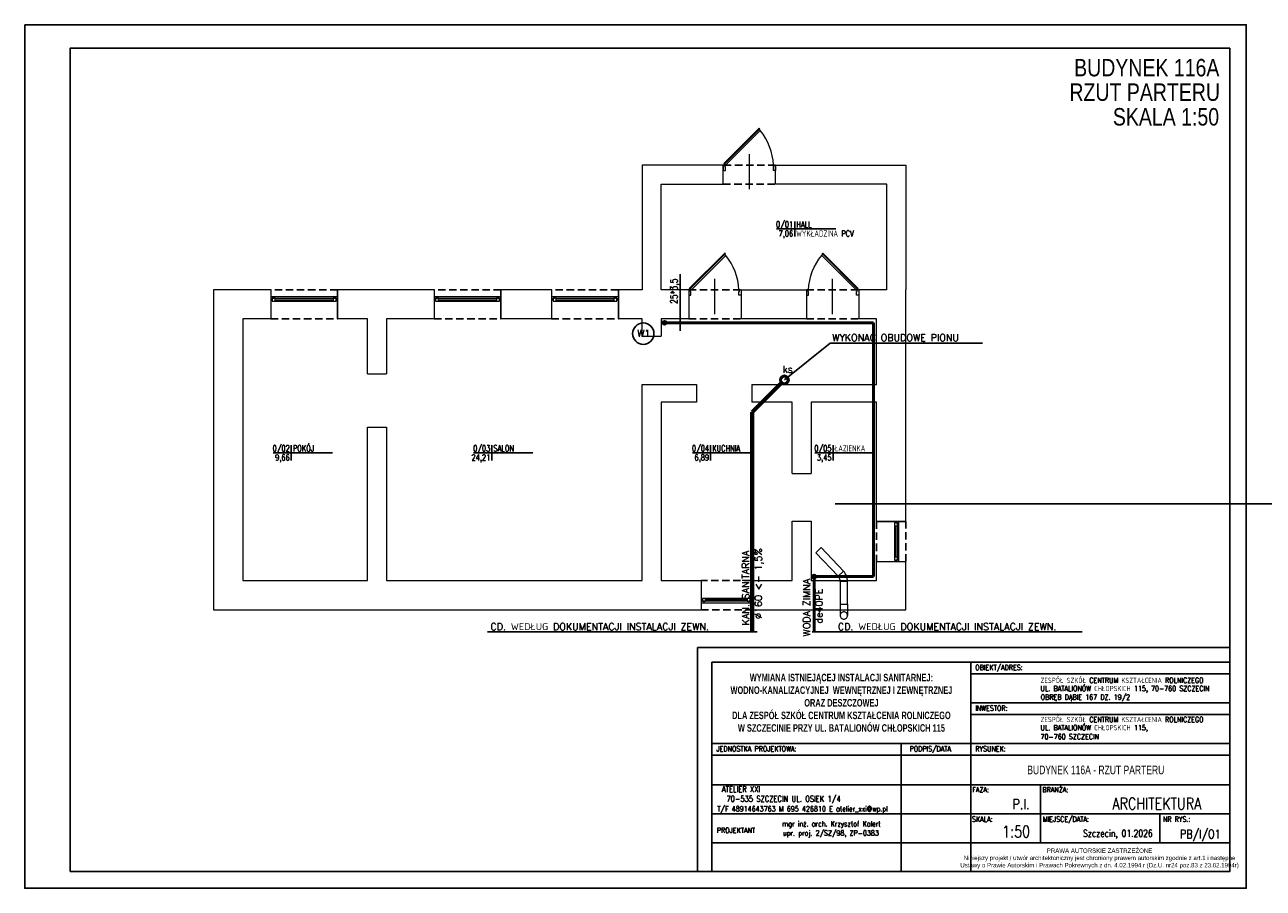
# Model space of a CAD drawing. Header units: millimetres. Extents: x -1681 to 2870, y -101 to 3205.
# Tile 1 of 3: x -1681 to 448, y -101 to 1384. Entities that reach past the tile are written whole.
import ezdxf
from ezdxf.enums import TextEntityAlignment as Align

# ---------------------------------------------------------------- set-up
doc = ezdxf.new("R2010")
doc.units = ezdxf.units.MM
doc.linetypes.add('DASHED', pattern=[19.049999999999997, 12.7, -6.35])
doc.linetypes.add('DASHED2', pattern=[0.375, 0.25, -0.125])
doc.layers.get('0').update_dxf_attribs({"color": 252})
for name, color, linetype in [('1-OPIS', 252, 'Continuous'), ('1-OPIS-POM', 252, 'Continuous'), ('I-NAD', 252, 'DASHED'), ('I-SCIANA', 252, 'Continuous'), ('I-WIDOK', 252, 'Continuous'), ('IS KAN_S_OPIS', 2, 'Continuous'), ('IS KAN_SAN_RURY', 1, 'Continuous'), ('IS opis woda', 7, 'DASHED2'), ('IS WODA opis', 2, 'Continuous'), ('TABELKA', 252, 'Continuous')]:
    doc.layers.add(name, color=color, linetype=linetype)
for name, color, linetype, lineweight in [('I-DRZWI', 252, 'Continuous', 5), ('I-OKNA', 252, 'Continuous', 5), ('IS ks', 34, 'Continuous', 70), ('IS w', 5, 'Continuous', 50)]:
    doc.layers.add(name, color=color, linetype=linetype, lineweight=lineweight)
doc.styles.add('ARIAL', font='arial.ttf', dxfattribs={"width": 0.8})
doc.styles.add('ROMANS', font='romans.shx', dxfattribs={"width": 0.75})
doc.styles.add('STYLE2', font='romans.shx', dxfattribs={"width": 0.9})
doc.styles.add('STYLE3', font='arial.ttf', dxfattribs={"width": 0.7})
doc.styles.add('STYLE5PRAWA', font='arial.ttf', dxfattribs={"width": 0.8})
doc.styles.add('TECH', font='simplex.shx')

# ---------------------------------------------------------------- blocks, each defined once
blk = doc.blocks.new('PRAWAAUTOR1')
at = {"insert": (442.9577984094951, 174.1500318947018), "char_height": 7.5, "width": 500, "attachment_point": 5, "style": 'STYLE5PRAWA'}
blk.add_mtext('\\fArial|b0|i0|c238|p34;PRAWA AUTORSKIE ZASTRZEŻONE\\PNiniejszy projekt / utwór architektoniczny jest chroniony prawem autorskim zgodnie z art.1 i następne \\PUstawy o Prawie Autorskim i Prawach Pokrewnych z dn. 4.02.1994 r (Dz.U. nr24 poz.83 z 23.02.1994r)', dxfattribs=at)
blk = doc.blocks.new('D90')
blk.add_line((32.60195715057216, 44.99673399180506), (-28.01028744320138, 45.00280644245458))
for points in [[(-9.174932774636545, 87.24581758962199), (-9.174656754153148, 90.00091961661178), (0.00901666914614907, 89.99999954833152), (0.008648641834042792, 86.3265301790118), (-6.41992275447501, 86.32717422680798), (-6.41983074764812, 87.24554156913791)], [(-72.56247655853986, 61.8346203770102), (-11.68362454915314, 0.9435688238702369), (-10.61203397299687, 2.01494470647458), (-71.49088598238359, 62.90599625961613)], [(-9.18339740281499, 2.756022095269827), (-9.183673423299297, 0.0009200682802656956), (0, 0), (0.0003680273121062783, 3.673469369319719), (-6.428203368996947, 3.674113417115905), (-6.428295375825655, 2.755746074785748)]]:
    blk.add_lwpolyline(points, close=True)
blk.add_lwpolyline([(-11.26135268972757, 2.664393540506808), (-9.47536839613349, 4.450020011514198), (-68.56337161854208, 63.5498639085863), (-70.34935591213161, 61.7642374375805)])
blk.add_arc((-4.563419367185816, -14.50732115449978), 100.9401705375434, 92.61855641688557, 129.3487067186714)
blk = doc.blocks.new('OPIS-POM')
for p, q in [((-60, 0), (135, 0)), ((0, 25), (0, -25))]:
    blk.add_line(p, q)
at = {"style": 'ROMANS', "width": 0.8, "flags": 4}
blk.add_attdef('NR', text='', height=20, dxfattribs=at).set_placement((-5.000000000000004, 5), align=Align.RIGHT)
blk.add_attdef('NAZWA', (4.999999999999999, 5), '', height=20, dxfattribs=at)
blk.add_attdef('POW.', text='', height=20, dxfattribs=at).set_placement((-5.000000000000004, -5), align=Align.TOP_RIGHT)
blk.add_attdef('POSADZKA', text='', height=20, dxfattribs=at).set_placement((4.999999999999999, -5), align=Align.TOP_LEFT)

msp = doc.modelspace()

# ---------------------------------------------------------------- hatches: boundary and pattern name
h = msp.add_hatch(color=7)
h.dxf.hatch_style = 2
h.paths.add_polyline_path([(401.429764, 69.380806), (401.429764, 69.31025)])
h = msp.add_hatch(color=7)
h.dxf.hatch_style = 2
h.paths.add_polyline_path([(304.947254, 28.176361), (304.947254, 28.141083)])
h = msp.add_hatch(color=7)
h.paths.add_polyline_path([(305.804947, 28.176361), (305.804947, 28.141083)])
h.paths.add_polyline_path([(305.804947, 28.176361), (305.804947, 28.141083)])
h = msp.add_hatch(color=7)
h.paths.add_polyline_path([(307.058498, 28.211639), (307.058498, 28.176361)])
h.paths.add_polyline_path([(307.058498, 28.176361), (307.058498, 28.141083)])
h = msp.add_hatch(color=7)
h.paths.add_polyline_path([(307.718261, 28.141083), (307.718261, 28.171951)])
h.paths.add_polyline_path([(307.718261, 28.141083), (307.718261, 28.171951)])
h = msp.add_hatch(color=7)
h.paths.add_polyline_path([(310.819151, 28.176361), (310.819151, 28.141083)])
h.paths.add_polyline_path([(310.819151, 28.176361), (310.819151, 28.141083)])
h = msp.add_hatch(color=7)
h.paths.add_polyline_path([(330.189624, 25.996194), (330.189624, 25.960917)])
h.paths.add_polyline_path([(330.189624, 25.996194), (330.189624, 25.960917)])
h = msp.add_hatch(color=7)
h.dxf.hatch_style = 2
h.paths.add_polyline_path([(331.443175, 25.996194), (331.443175, 25.960917)])
h = msp.add_hatch(color=7)
h.paths.add_polyline_path([(333.686372, 26.031472), (333.686372, 25.996194)])
h.paths.add_polyline_path([(333.686372, 25.996194), (333.686372, 25.960917)])
h = msp.add_hatch(color=7)
h.dxf.hatch_style = 2
h.paths.add_polyline_path([(335.467734, 26.031472), (335.467734, 25.960917)])
h = msp.add_hatch(color=7)
h.dxf.hatch_style = 2
h.paths.add_polyline_path([(303.62525, 14.576778), (303.62525, 14.54591)])
h = msp.add_hatch(color=7)
h.paths.add_polyline_path([(304.746848, 14.5415), (304.746848, 14.572368)])
h.paths.add_polyline_path([(304.746848, 14.576778), (304.746848, 14.5415)])
h = msp.add_hatch(color=7)
h.dxf.hatch_style = 2
h.paths.add_polyline_path([(306.000399, 14.576778), (306.000399, 14.5415)])
h = msp.add_hatch(color=7)
h.dxf.hatch_style = 2
h.paths.add_polyline_path([(310.816674, 14.576778), (310.816674, 14.5415)])
h = msp.add_hatch(color=7)
h.paths.add_polyline_path([(313.191824, 14.612056), (313.191824, 14.576778)])
h.paths.add_polyline_path([(313.191824, 14.576778), (313.191824, 14.5415)])
h = msp.add_hatch(color=7)
h.dxf.hatch_style = 2
h.paths.add_polyline_path([(315.105138, 14.576778), (315.105138, 14.5415)])

# ---------------------------------------------------------------- linework, layer by layer
at = {"lineweight": 0}
msp.add_lwpolyline([(-279.1227767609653, 386.9230766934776), (-266.3564413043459, 386.9230766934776)], dxfattribs=at)
at = {"layer": 'I-NAD'}
for p, q in [((-1143.156712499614, 927.7220700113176), (-1258.000062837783, 927.7220700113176)), ((-862.3510468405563, 927.7220700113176), (-977.1943971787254, 927.7220700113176)), ((-660.396255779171, 927.7220700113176), (-775.2396061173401, 927.7220700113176)), ((-1258.000062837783, 877.6222643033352), (-1143.156712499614, 877.6222643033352)), ((-977.1943971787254, 877.6222643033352), (-862.3510468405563, 877.6222643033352)), ((-775.2396061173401, 877.6222643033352), (-660.396255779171, 877.6222643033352)), ((-216.5248375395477, 529.3995632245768), (-216.5248375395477, 460.3573422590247)), ((-166.4250318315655, 460.3573422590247), (-166.4250318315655, 529.3995632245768)), ((-431.1923206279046, 427.7967953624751), (-518.1428411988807, 427.7967953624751)), ((-518.1428411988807, 377.6969896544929), (-431.1923206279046, 377.6969896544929))]:
    msp.add_line(p, q, dxfattribs=at)
for points in [[(-390.1040327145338, 1142.388860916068), (-480.1040379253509, 1142.388860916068)], [(-480.1012711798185, 1109.731086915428), (-390.1040383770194, 1109.731086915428)], [(-539.3413205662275, 927.7242875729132), (-449.341321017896, 927.7333042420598)], [(-337.20670063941, 927.7242875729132), (-247.2067010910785, 927.7333042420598)], [(-539.3413205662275, 877.6132476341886), (-449.341321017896, 877.6222643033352)], [(-337.20670063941, 877.6132476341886), (-247.2067010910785, 877.6222643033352)]]:
    msp.add_lwpolyline(points, dxfattribs=at)
at = {"layer": 'I-OKNA'}
for points in [[(-1255.478978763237, 913.3465381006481), (-1252.904256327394, 913.3465381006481), (-1252.904256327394, 915.8676171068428), (-1258.000062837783, 915.8676171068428)], [(-1148.306157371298, 915.8676171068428), (-1252.904256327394, 915.8676171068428)], [(-1143.156712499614, 915.8676171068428), (-1148.306157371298, 915.8676171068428), (-1148.306157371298, 913.3465381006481), (-1145.731434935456, 913.3465381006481)], [(-974.6196747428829, 913.3465381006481), (-972.0449523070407, 913.3465381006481), (-972.0449523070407, 915.8676171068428), (-977.1943971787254, 915.8676171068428)], [(-867.4468533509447, 915.8676171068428), (-972.0449523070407, 915.8676171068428)], [(-862.3510468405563, 915.8676171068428), (-867.4468533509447, 915.8676171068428), (-867.4468533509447, 913.3465381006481), (-864.8721309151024, 913.3465381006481)], [(-772.718522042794, 913.3465381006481), (-770.1437996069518, 913.3465381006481), (-770.1437996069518, 915.8676171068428), (-775.2396061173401, 915.8676171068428)], [(-665.5457006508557, 915.8676171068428), (-770.1437996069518, 915.8676171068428)], [(-660.396255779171, 915.8676171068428), (-665.5457006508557, 915.8676171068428), (-665.5457006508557, 913.3465381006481), (-662.9709782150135, 913.3465381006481)], [(-1258.000062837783, 910.7718156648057), (-1255.478978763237, 910.7718156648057), (-1255.478978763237, 913.3465381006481), (-1255.478978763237, 908.1970932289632)], [(-1255.478978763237, 908.1970932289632), (-1250.329533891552, 908.1970932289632), (-1250.329533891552, 913.3465381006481), (-1255.478978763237, 913.3465381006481)], [(-1250.329533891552, 913.3465381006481), (-1150.827241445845, 913.3465381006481)], [(-1250.329533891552, 910.7718156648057), (-1150.827241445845, 910.7718156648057)], [(-1250.329533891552, 908.1970932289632), (-1150.827241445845, 908.1970932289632)], [(-1250.329533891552, 908.1970932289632), (-1150.827241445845, 908.1970932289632)], [(-1145.731434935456, 913.3465381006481), (-1150.827241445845, 913.3465381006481), (-1150.827241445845, 908.1970932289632), (-1145.731434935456, 908.1970932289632)], [(-1145.731434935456, 913.3465381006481), (-1145.731434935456, 910.7718156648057), (-1143.156712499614, 910.7718156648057)], [(-1145.731434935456, 908.1970932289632), (-1145.731434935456, 913.3465381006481)], [(-977.1943971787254, 910.7718156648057), (-974.6196747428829, 910.7718156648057), (-974.6196747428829, 913.3465381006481), (-974.6196747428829, 908.1970932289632)], [(-974.6196747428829, 908.1970932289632), (-969.5238682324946, 908.1970932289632), (-969.5238682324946, 913.3465381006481), (-974.6196747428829, 913.3465381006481)], [(-969.5238682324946, 913.3465381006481), (-870.0215757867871, 913.3465381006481)], [(-969.5238682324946, 910.7718156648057), (-870.0215757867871, 910.7718156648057)], [(-969.5238682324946, 908.1970932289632), (-870.0215757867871, 908.1970932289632)], [(-969.5238682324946, 908.1970932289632), (-870.0215757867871, 908.1970932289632)], [(-864.8721309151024, 913.3465381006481), (-870.0215757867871, 913.3465381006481), (-870.0215757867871, 908.1970932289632), (-864.8721309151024, 908.1970932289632)], [(-864.8721309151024, 913.3465381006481), (-864.8721309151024, 910.7718156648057), (-862.3510468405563, 910.7718156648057)], [(-864.8721309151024, 908.1970932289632), (-864.8721309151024, 913.3465381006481)], [(-775.2396061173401, 910.7718156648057), (-772.718522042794, 910.7718156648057), (-772.718522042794, 913.3465381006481), (-772.718522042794, 908.1970932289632)], [(-772.718522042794, 908.1970932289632), (-767.5690771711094, 908.1970932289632), (-767.5690771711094, 913.3465381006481), (-772.718522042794, 913.3465381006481)], [(-767.5690771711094, 913.3465381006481), (-668.0667847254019, 913.3465381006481)], [(-767.5690771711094, 910.7718156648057), (-668.0667847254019, 910.7718156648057)], [(-767.5690771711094, 908.1970932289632), (-668.0667847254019, 908.1970932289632)], [(-767.5690771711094, 908.1970932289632), (-668.0667847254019, 908.1970932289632)], [(-662.9709782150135, 913.3465381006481), (-668.0667847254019, 913.3465381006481), (-668.0667847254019, 908.1970932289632), (-662.9709782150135, 908.1970932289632)], [(-662.9709782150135, 913.3465381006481), (-662.9709782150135, 910.7718156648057), (-660.396255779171, 910.7718156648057)], [(-662.9709782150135, 908.1970932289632), (-662.9709782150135, 913.3465381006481)], [(-183.3216478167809, 529.3995632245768), (-183.3216478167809, 526.8248407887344), (-180.8005637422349, 526.8248407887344), (-185.8963702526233, 526.8248407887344)], [(-185.8963702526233, 526.8248407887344), (-185.8963702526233, 521.7290393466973), (-180.8005637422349, 521.7290393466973), (-180.8005637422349, 526.8248407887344)], [(-185.8963702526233, 521.7290393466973), (-185.8963702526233, 468.0278712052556)], [(-185.8963702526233, 521.7290393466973), (-185.8963702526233, 468.0278712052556)], [(-183.3216478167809, 521.7290393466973), (-183.3216478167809, 468.0278712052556)], [(-180.8005637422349, 526.8248407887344), (-180.8005637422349, 524.3037617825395), (-178.2258413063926, 524.3037617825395), (-178.2258413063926, 529.3995632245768)], [(-180.8005637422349, 521.7290393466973), (-180.8005637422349, 468.0278712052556)], [(-178.2258413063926, 465.5067871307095), (-178.2258413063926, 524.3037617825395)], [(-180.8005637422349, 462.9320646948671), (-180.8005637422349, 468.0278712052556), (-185.8963702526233, 468.0278712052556), (-185.8963702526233, 462.9320646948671)], [(-185.8963702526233, 462.9320646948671), (-180.8005637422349, 462.9320646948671)], [(-180.8005637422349, 462.9320646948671), (-183.3216478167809, 462.9320646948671), (-183.3216478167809, 460.3573422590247)], [(-178.2258413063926, 460.3573422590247), (-178.2258413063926, 465.5067871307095), (-180.8005637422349, 465.5067871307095), (-180.8005637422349, 462.9320646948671)], [(-515.5681187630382, 392.0725215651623), (-515.5681187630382, 394.5936056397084), (-518.1428411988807, 394.5936056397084)], [(-518.1428411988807, 389.49779912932), (-512.9933963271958, 389.49779912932), (-512.9933963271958, 392.0725215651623), (-515.5681187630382, 392.0725215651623)], [(-515.5681187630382, 392.0725215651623), (-510.4723122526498, 392.0725215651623), (-510.4723122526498, 397.1683280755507), (-515.5681187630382, 397.1683280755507)], [(-515.5681187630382, 397.1683280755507), (-515.5681187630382, 392.0725215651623)], [(-512.9933963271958, 389.49779912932), (-436.2881220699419, 389.49779912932)], [(-438.8628445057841, 397.1683280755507), (-510.4723122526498, 397.1683280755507)], [(-438.8628445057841, 397.1683280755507), (-510.4723122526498, 397.1683280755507)], [(-438.8628445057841, 394.5936056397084), (-510.4723122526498, 394.5936056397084)], [(-438.8628445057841, 392.0725215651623), (-510.4723122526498, 392.0725215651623)], [(-433.767043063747, 397.1683280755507), (-438.8628445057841, 397.1683280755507), (-438.8628445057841, 392.0725215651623), (-433.767043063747, 392.0725215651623)], [(-433.767043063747, 392.0725215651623), (-436.2881220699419, 392.0725215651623), (-436.2881220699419, 389.49779912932), (-431.1923206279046, 389.49779912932)], [(-431.1923206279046, 394.5936056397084), (-433.767043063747, 394.5936056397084), (-433.767043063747, 392.0725215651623), (-433.767043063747, 397.1683280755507)]]:
    msp.add_lwpolyline(points, dxfattribs=at)
at = {"layer": 'I-SCIANA', "lineweight": 0}
for p, q in [((-1258.000062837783, 927.7220700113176), (-1258.000062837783, 877.6222643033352)), ((-1143.156712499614, 877.6222643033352), (-1143.156712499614, 927.7220700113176)), ((-977.1943971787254, 927.7220700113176), (-977.1943971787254, 877.6222643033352)), ((-862.3510468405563, 877.6222643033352), (-862.3510468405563, 927.7220700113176)), ((-862.3510468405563, 927.7220700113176), (-862.3510468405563, 877.6222643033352)), ((-775.2396061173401, 927.7220700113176), (-775.2396061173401, 877.6222643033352)), ((-660.396255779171, 877.6222643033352), (-660.396255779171, 927.7220700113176)), ((-166.4250318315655, 529.3995632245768), (-216.5248375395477, 529.3995632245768)), ((-216.5248375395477, 460.3573422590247), (-166.4250318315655, 460.3573422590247)), ((-518.1428411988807, 427.7967953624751), (-518.1428411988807, 377.6969896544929)), ((-431.1923206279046, 377.6969896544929), (-431.1923206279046, 427.7967953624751))]:
    msp.add_line(p, q, dxfattribs=at)
for points in [[(-586.5339059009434, 927.7220700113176), (-586.5339059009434, 1109.722070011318), (-480.1040379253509, 1109.731086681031), (-480.1040379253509, 1142.397877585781), (-619.2006968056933, 1142.388860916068), (-619.2006968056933, 927.7220700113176)], [(-199.0918176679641, 927.7220700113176), (-199.0918176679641, 1109.722070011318), (-390.1040383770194, 1109.722070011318), (-390.1040383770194, 1142.388860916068), (-166.4250267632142, 1142.388860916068), (-166.4250267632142, 927.7220700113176)], [(-1258.000062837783, 927.7220700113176), (-1356.268632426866, 927.7220700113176), (-1356.268632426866, 377.6969896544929), (-518.1428411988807, 377.6969896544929)], [(-1258.000062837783, 927.7220700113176), (-1258.000062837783, 877.6222643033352)], [(-977.1943971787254, 927.7220700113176), (-1143.156712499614, 927.7220700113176)], [(-1143.156712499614, 927.7220700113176), (-1143.156712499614, 877.6222643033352)], [(-977.1943971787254, 927.7220700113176), (-977.1943971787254, 877.6222643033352)], [(-775.2396061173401, 927.7220700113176), (-862.3510468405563, 927.7220700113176)], [(-775.2396061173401, 927.7220700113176), (-775.2396061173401, 877.6222643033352)], [(-619.2006968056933, 927.7220700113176), (-660.396255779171, 927.7220700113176)], [(-660.396255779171, 927.7220700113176), (-660.396255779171, 877.6222643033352)], [(-539.3413194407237, 927.7220700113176), (-586.5339059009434, 927.7220700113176)], [(-539.3413194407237, 927.7220700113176), (-539.3413194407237, 877.6222643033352)], [(-449.3413198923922, 927.7130533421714), (-337.20670063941, 927.7242875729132)], [(-449.3413198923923, 927.7130533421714), (-449.3413198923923, 877.6216471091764)], [(-337.2066995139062, 927.7130533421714), (-337.2066995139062, 877.6216471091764)], [(-199.0918176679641, 927.7220700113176), (-247.2066999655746, 927.7220700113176)], [(-247.2066999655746, 927.7220700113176), (-247.2066999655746, 877.6222643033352)], [(-166.4250267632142, 529.3995632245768), (-166.4250267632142, 927.7220700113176), (-166.4250267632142, 927.7220700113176)], [(-1306.168826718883, 877.6222643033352), (-1306.168826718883, 427.7967953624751), (-1091.501343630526, 427.7967953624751), (-1091.501343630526, 691.5985683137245)], [(-1258.000062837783, 877.6222643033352), (-1306.168826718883, 877.6222643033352)], [(-1091.501343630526, 783.376693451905), (-1091.501343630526, 877.6222643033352), (-1143.156712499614, 877.6222643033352)], [(-1058.834552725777, 877.6222643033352), (-1058.834552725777, 783.376693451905)], [(-977.1943971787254, 877.6222643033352), (-1058.834552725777, 877.6222643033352)], [(-775.2396061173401, 877.6222643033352), (-862.3510468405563, 877.6222643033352)], [(-619.2006968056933, 847.9056745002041), (-619.2006968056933, 877.6222643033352), (-660.396255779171, 877.6222643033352)], [(-586.5339059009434, 877.6222643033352), (-586.5339059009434, 847.9056745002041)], [(-539.3413194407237, 877.6222643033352), (-586.5339059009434, 877.6222643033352)], [(-337.2066995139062, 877.6222643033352), (-449.3413198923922, 877.6222643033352)], [(-431.1923206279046, 765.1390778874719), (-216.5248375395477, 765.1390778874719), (-216.5248375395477, 877.6222643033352)], [(-216.5248375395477, 877.6222643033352), (-247.2066999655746, 877.6222643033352)], [(-619.2006968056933, 847.9056745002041), (-586.5339059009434, 847.9056745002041)], [(-1091.501343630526, 783.376693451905), (-1058.834552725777, 783.376693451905)], [(-619.2006968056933, 523.2224456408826), (-619.2006968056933, 765.1390778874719)], [(-619.2006968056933, 765.1390778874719), (-526.1352104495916, 765.1390778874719)], [(-526.1352104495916, 765.1390778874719), (-526.1352104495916, 734.4569671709)], [(-431.1923206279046, 765.1390778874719), (-431.1923206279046, 734.4569671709)], [(-586.5339059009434, 734.4569671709), (-586.5339059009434, 523.2224456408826)], [(-526.1352104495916, 734.4569671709), (-586.5339059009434, 734.4569671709)], [(-361.6211714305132, 611.7285293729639), (-361.6211714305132, 734.4569671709), (-431.1923206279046, 734.4569671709)], [(-329.0080239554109, 734.4569671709), (-329.0080239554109, 611.7285293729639)], [(-216.5248375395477, 529.3995632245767), (-216.5248375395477, 734.4569671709), (-329.0080239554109, 734.4569671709)], [(-1091.501343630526, 691.5985683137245), (-1058.834552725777, 691.5985683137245)], [(-1058.834552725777, 691.5985683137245), (-1058.834552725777, 427.7967953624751), (-619.2006968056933, 427.7967953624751), (-619.2006968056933, 523.2224456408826)], [(-361.6211714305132, 611.7285293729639), (-329.0080239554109, 611.7285293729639)], [(-586.5339059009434, 523.2224456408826), (-586.5339059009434, 427.7967953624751), (-518.1428411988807, 427.7967953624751)], [(-431.1923206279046, 427.7967953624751), (-361.6211714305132, 427.7967953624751), (-361.6211714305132, 529.7128951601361)], [(-361.6211714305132, 529.7128951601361), (-329.0080239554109, 529.7128951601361)], [(-329.0080239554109, 529.7128951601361), (-329.0080239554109, 427.7967953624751), (-216.5248375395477, 427.7967953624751), (-216.5248375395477, 460.3573422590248)], [(-216.5248375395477, 529.3995632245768), (-166.4250318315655, 529.3995632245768)], [(-431.1923206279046, 377.6969896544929), (-166.4250267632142, 377.6969896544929), (-166.4250267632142, 460.3573422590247)], [(-216.5248375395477, 460.3573422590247), (-166.4250318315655, 460.3573422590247)], [(-518.1428411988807, 427.7967953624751), (-518.1428411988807, 377.6969896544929)], [(-431.1923206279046, 427.7967953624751), (-431.1923206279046, 377.6969896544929)]]:
    msp.add_lwpolyline(points, dxfattribs=at)
at = {"layer": 'I-WIDOK', "lineweight": 0}
for points in [[(-273.3296512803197, 443.8888105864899), (-282.6630201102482, 435.0918456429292), (-320.8547345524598, 475.6437240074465), (-311.5750040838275, 484.440688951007)], [(-279.1227767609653, 386.9230766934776), (-266.3564413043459, 386.9230766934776), (-266.3564413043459, 426.2948756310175), (-279.1227767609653, 426.2948756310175)]]:
    msp.add_lwpolyline(points, close=True, dxfattribs=at)
for points in [[(-282.6630201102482, 435.0918456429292), (-273.3296512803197, 443.8888105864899)], [(-279.1227767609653, 426.2948756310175), (-279.1800187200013, 427.5271388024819), (-279.3522108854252, 428.7366349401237), (-279.6369204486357, 429.9157969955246), (-280.0317095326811, 431.0570629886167), (-280.5341503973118, 432.1528709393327), (-281.1418000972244, 433.1956436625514), (-281.8522359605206, 434.1778242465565), (-282.6630201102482, 435.0918456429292)], [(-266.3564413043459, 426.2948756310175), (-279.1227767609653, 426.2948756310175)], [(-266.3564413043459, 426.2948756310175), (-266.4670783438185, 428.7419313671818), (-266.8070481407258, 431.1475685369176), (-267.3703953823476, 433.497088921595), (-268.1511799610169, 435.7758044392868), (-269.1434465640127, 437.9690270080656), (-270.3412449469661, 440.0620584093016), (-271.738629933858, 442.04022069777), (-273.3296512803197, 443.8888105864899)], [(-279.1227767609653, 386.9230766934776), (-279.1227767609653, 367.7199402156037)], [(-266.3564413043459, 386.9230766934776), (-266.3564413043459, 367.7199402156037)], [(-266.3564413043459, 367.7199402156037), (-266.480985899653, 369.0222125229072), (-266.8494601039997, 370.2319265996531), (-267.4360913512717, 371.3232997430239), (-268.215112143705, 372.2705695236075), (-269.1607499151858, 373.0479532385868), (-270.2472219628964, 373.6296884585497), (-271.4487658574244, 373.98999754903), (-272.7396090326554, 374.1031079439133), (-274.0242738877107, 373.98999754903), (-275.2214083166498, 373.6296884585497), (-276.3052397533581, 373.0479532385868), (-277.2499905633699, 372.2705695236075), (-278.0298932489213, 371.3232997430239), (-278.6191701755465, 370.2319265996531), (-278.9920589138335, 369.0222125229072), (-279.1227767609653, 367.7199402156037)], [(-279.1227767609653, 367.7199402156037), (-278.9920589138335, 366.4467095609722), (-278.6191701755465, 365.2577402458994), (-278.0298932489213, 364.1788099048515), (-277.2499905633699, 363.2356911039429), (-276.3052397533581, 362.4541564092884), (-275.2214083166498, 361.8599783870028), (-274.0242738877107, 361.4789245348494), (-272.7396090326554, 361.3367724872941), (-271.4487658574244, 361.4789245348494), (-270.2472219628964, 361.8599783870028), (-269.1607499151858, 362.4541564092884), (-268.215112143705, 363.2356911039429), (-267.4360913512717, 364.1788099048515), (-266.8494601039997, 365.2577402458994), (-266.480985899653, 366.4467095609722), (-266.3564413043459, 367.7199402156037)]]:
    msp.add_lwpolyline(points, dxfattribs=at)
at = {"layer": 'IS KAN_S_OPIS'}
for p, q in [((-375.0436311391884, 772.7390543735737), (-296.3702392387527, 835.8165797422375)), ((-296.3702392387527, 835.8165797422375), (-34.41595026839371, 835.8165797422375)), ((-421.7045388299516, 339.5110454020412), (-885.6181278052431, 339.5110454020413)), ((136.7266033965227, 339.5110454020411), (-327.1869855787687, 339.5110454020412))]:
    msp.add_line(p, q, dxfattribs=at)
at = {"layer": 'IS KAN_S_OPIS', "color": 1}
msp.add_line((2870, 560), (-287.8139351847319, 560), dxfattribs=at)
at = {"layer": 'IS KAN_SAN_RURY', "linetype": 'Continuous'}
for centre, radius in [((-375.043631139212, 772.7390543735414), 8), ((-375.0436311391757, 772.7390544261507, -26.67964131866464), 8), ((-375.0436311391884, 772.7390543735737), 8), ((-375.0436311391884, 772.7390543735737), 5.500000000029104)]:
    msp.add_circle(centre, radius, dxfattribs=at)
at = {"layer": 'IS ks'}
for p in [(-378.932718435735, 768.8499670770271), (-430.1620228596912, 339.5110454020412)]:
    msp.add_line(p, (-430.1620228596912, 717.6206626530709), dxfattribs=at)
at = {"layer": 'IS opis woda', "linetype": 'ByBlock'}
msp.add_line((-554.3605822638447, 954.4653941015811, 53.35928263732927), (-554.3605822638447, 857.2857951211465, 53.35928263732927), dxfattribs=at)
at = {"layer": 'IS w'}
for p, q in [((-221.5166739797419, 871.2390466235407), (-578.617624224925, 871.2390466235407)), ((-221.5166739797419, 434.5), (-221.5166739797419, 871.2390466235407)), ((-323.7105676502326, 434.5), (-221.5166739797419, 434.5)), ((-323.7105676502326, 339.5110454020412), (-323.7105676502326, 432))]:
    msp.add_line(p, q, dxfattribs=at)
at = {"layer": 'IS w', "linetype": 'Continuous'}
for centre in [(-581.117624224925, 871.2390466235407), (-323.7105676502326, 434.5)]:
    msp.add_circle(centre, 2.5, dxfattribs=at)
at = {"layer": 'IS WODA opis'}
msp.add_circle((-617.5915444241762, 852.4084555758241), 18.40845557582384, dxfattribs=at)
at = {"layer": 'TABELKA'}
for p, q in [((390.5732585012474, 312.5109965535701), (-524.4267414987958, 312.510996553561)), ((-524.4267414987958, 312.510996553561), (-524.4267414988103, -72.6959027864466)), ((390.5732585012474, 287.5109965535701), (-499.4267414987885, 287.5109965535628)), ((-499.4267414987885, 287.5109965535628), (-499.4267414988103, -72.6959027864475)), ((-54.42674149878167, 287.5109965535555), (-54.42674149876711, -72.6959027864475)), ((390.5732585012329, -23.33151396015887), (390.5732585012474, 287.5109965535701)), ((390.5732585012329, -72.6959027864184), (390.5732585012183, 287.5109965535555)), ((390.573258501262, -72.6959027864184), (390.5732585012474, 287.5109965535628)), ((390.5732585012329, -23.33151396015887), (390.5732585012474, 287.5109965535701)), ((390.5732585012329, -72.6959027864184), (390.5732585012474, 287.5109965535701)), ((-54.42674149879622, 267.5109965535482), (390.5732585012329, 267.5109965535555)), ((-54.42674149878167, 217.5109965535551), (390.5732585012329, 217.5109965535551)), ((-54.42674149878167, 197.5109965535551), (390.5732585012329, 197.5109965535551)), ((-499.4267414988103, 147.5109965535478), (390.5732585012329, 147.5109965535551)), ((-499.4267414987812, 147.5109965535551), (-54.42674149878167, 147.5109965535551)), ((-174.4267414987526, 147.5109965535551), (-174.4267414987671, -72.6959027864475)), ((-499.4267414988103, 127.5109965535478), (390.5732585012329, 127.5109965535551)), ((-499.4267414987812, 127.5109965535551), (-54.42674149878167, 127.5109965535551)), ((-499.4267414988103, 76.66848603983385), (390.5732585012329, 76.66848603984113)), ((65.57325850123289, 76.66848603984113), (65.57325850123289, -23.33151396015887)), ((65.57325850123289, 76.66848603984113), (65.57325850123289, -23.33151396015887)), ((-499.4267414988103, 26.66848603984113), (390.5732585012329, 26.66848603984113)), ((-499.4267414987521, 26.66848603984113), (-54.42674149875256, 26.66848603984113)), ((270.5732585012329, 26.66848603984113), (270.5732585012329, -23.33151396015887)), ((-499.4267414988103, -23.33151396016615), (390.5732585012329, -23.33151396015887)), ((-499.4267414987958, -23.3315139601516), (390.5732585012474, -23.33151396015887)), ((-79.42674149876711, -72.69590278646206), (-499.4267414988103, -72.69590278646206)), ((-499.4267414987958, -72.6959027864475), (390.5732585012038, -72.69590278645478))]:
    msp.add_line(p, q, dxfattribs=at)
for points in [[(-1680.849661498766, 1383.639247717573), (-1680.849661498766, -101.3607522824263), (419.1503385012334, -101.3607522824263), (419.1503385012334, 1383.639247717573)], [(-1680.849661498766, 1383.639247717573), (-1680.849661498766, -101.3607522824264), (419.1503385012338, -101.3607522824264), (419.1503385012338, 1383.639247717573)], [(-1603.066507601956, -72.6959027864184), (390.5732585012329, -72.6959027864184), (390.5732585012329, 1343.294155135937), (-1603.066507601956, 1343.294155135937)]]:
    msp.add_lwpolyline(points, close=True, dxfattribs=at)

# ---------------------------------------------------------------- block references
at = {"layer": '1-OPIS-POM', "xscale": 0.5241599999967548, "yscale": 0.5241599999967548, "zscale": 0.5241600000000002}
for p, values in [((-357.2922585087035, 1032.454749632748), {'NR': '0/01', 'NAZWA': 'HALL', 'POW.': '7,06', 'POSADZKA': 'WYKŁADZINA PCV'}), ((-1222.628254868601, 647.2961806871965), {'NR': '0/02', 'NAZWA': 'POKÓJ', 'POW.': '9,66'}), ((-877.952852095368, 647.2961806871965), {'NR': '0/03', 'NAZWA': 'SALON', 'POW.': '24,21'}), ((-501.7566095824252, 647.2961806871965), {'NR': '0/04', 'NAZWA': 'KUCHNIA', 'POW.': '6,89'}), ((-291.3981420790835, 647.2961806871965), {'NR': '0/05', 'NAZWA': 'ŁAZIENKA', 'POW.': '3,45'})]:
    msp.add_blockref('OPIS-POM', p, dxfattribs=at).add_auto_attribs(values)
at = {"layer": 'I-DRZWI', "rotation": 270}
for p in [(-480.1049579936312, 1133.214204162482), (-539.342239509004, 918.5383965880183)]:
    msp.add_blockref('D90', p, dxfattribs=at)
at = {"layer": 'I-DRZWI', "xscale": -1, "rotation": 90}
msp.add_blockref('D90', (-247.2057798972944, 918.5383965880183), dxfattribs=at)
at = {"layer": 'TABELKA'}
msp.add_blockref('PRAWAAUTOR1', (-276.1362373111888, -224.5206108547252), dxfattribs=at)

# ---------------------------------------------------------------- texts
at = {"layer": '1-OPIS', "char_height": 30, "width": 466.1489918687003, "attachment_point": 5, "style": 'ARIAL'}
for s, insert in [('{\\fArial|b0|i0|c0|p0;BUDYNEK 116A}', (247.9984639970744, 1309.650449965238)), ('{\\fArial|b0|i0|c0;RZUT PARTERU}', (244.4739969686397, 1267.542480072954)), ('{\\fArial|b0|i0|c0|p0;SKALA 1:50}', (281.0307469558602, 1225.168812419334))]:
    msp.add_mtext(s, dxfattribs=dict(at, insert=insert))
at = {"layer": 'IS KAN_S_OPIS', "style": 'TECH'}
for s, p in [('WYKONAĆ OBUDOWĘ PIONU', (-292.808196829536, 839.6681651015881)), ('ks', (-377.9963656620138, 784.9415977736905)), ('CD. WEDŁUG DOKUMENTACJI INSTALACJI ZEWN.', (-880.2627761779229, 342.5109965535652)), ('CD. WEDŁUG DOKUMENTACJI INSTALACJI ZEWN.', (-282.9991860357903, 342.5109965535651))]:
    msp.add_text(s, height=12, dxfattribs=at).set_placement(p)
for s, p in [('KAN. SANITARNA', (-435.5812148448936, 350.9628262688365)), ('∅160 <- 1,5%', (-413.9626837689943, 361.7607153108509)), ('WODA ZIMNA', (-330.8699876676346, 331.9200635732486)), ('de40PE', (-309.2514565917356, 353.9397802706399))]:
    msp.add_text(s, height=12, rotation=90, dxfattribs=at).set_placement(p)
at = {"layer": 'IS opis woda', "style": 'TECH', "width": 0.8000000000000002}
msp.add_text('25*3,5', height=12, rotation=90, dxfattribs=at).set_placement((-558.7236879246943, 903.6291421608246))
at = {"layer": 'IS WODA opis', "style": 'TECH'}
msp.add_text('W1', height=12, dxfattribs=at).set_placement((-628.0296695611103, 846.8030519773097))
at = {"layer": 'TABELKA', "width": 0.8}
for s, style, p in [('OBIEKT/ADRES:', 'ROMANS', (-46.83700192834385, 273.8424965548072)), ('ZESPÓŁ SZKÓŁ CENTRUM KSZTAŁCENIA ROLNICZEGO', 'ROMANS', (65.44168906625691, 251.6372569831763)), ('UL. BATALIONÓW CHŁOPSKICH 115, 70-760 SZCZECIN  ', 'ROMANS', (65.35610232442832, 237.6101346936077)), ('INWESTOR:', 'ROMANS', (-46.83700192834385, 203.8424965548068)), ('OBRĘB DĄBIE 167 DZ. 19/2', 'ROMANS', (65.6704790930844, 222.8391616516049)), ('ZESPÓŁ SZKÓŁ CENTRUM KSZTAŁCENIA ROLNICZEGO', 'ROMANS', (65.44168906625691, 184.3141412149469)), ('UL. BATALIONÓW CHŁOPSKICH 115, ', 'ROMANS', (65.35610232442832, 170.2870189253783)), ('70-760 SZCZECIN  ', 'ROMANS', (65.35610232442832, 154.8276362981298)), ('JEDNOSTKA PROJEKTOWA:', 'ROMANS', (-491.8370019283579, 133.8424965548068)), ('PODPIS/DATA', 'ROMANS', (-159.7876185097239, 133.8424965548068)), ('RYSUNEK:', 'ROMANS', (-46.83700192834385, 133.8424965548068)), ('FAZA:', 'ROMANS', (-52.05664946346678, 63.62738068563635)), ('BRANŻA:', 'ROMANS', (68.5860948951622, 63.62738068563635)), ('T/F 48914643763 M 695 426810 E atelier_xxi@wp.pl', 'ROMANS', (-490.1956338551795, 30.66620136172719)), ('SKALA:', 'ROMANS', (-52.53014946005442, 12.90283017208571)), ('MIEJSCE/DATA:', 'ROMANS', (69.18909489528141, 12.90283017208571)), ('NR RYS.:', 'ROMANS', (275.6697585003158, 12.80003656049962)), ('PROJEKTANT', 'STYLE2', (-491.1091678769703, -6.259753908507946)), ('mgr inż. arch. Krzysztof Kalert', 'STYLE2', (-378.7469638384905, 4.92598721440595)), ('upr. proj. 2/SZ/98, ZP-0383', 'STYLE2', (-377.5119867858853, -10.84931593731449))]:
    msp.add_text(s, height=9, dxfattribs=dict(at, style=style)).set_placement(p)
at = {"layer": 'TABELKA', "style": 'ROMANS', "width": 0.8}
for s, height, p in [('ATELIER XXI ', 10, (-410.9575386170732, 64.1097412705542)), ('70-535 SZCZECIN UL. OSIEK 1/4', 10, (-278.3599802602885, 47.4909124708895)), ('P.I.', 17.49999999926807, (46.71344925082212, 34.4190697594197)), ('ARCHITEKTURA', 20, (341.7565384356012, 34.32294424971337)), ('1:50', 20, (47.34775849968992, -13.82601395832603)), ('PB/I/O1', 14.99999999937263, (374.9515071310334, -15.7108334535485)), ('Szczecin, 01.2026', 12, (258.1977584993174, -12.71201396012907))]:
    msp.add_text(s, height=height, dxfattribs=at).set_placement(p, align=Align.RIGHT)
at = {"layer": 'TABELKA', "insert": (-276.9267414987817, 217.5109965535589), "char_height": 13, "width": 445.0000000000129, "attachment_point": 5, "style": 'STYLE3'}
msp.add_mtext('{\\fArial|b1|i0|c238|p34;WYMIANA ISTNIEJĄCEJ INSTALACJI SANITARNEJ: WODNO-KANALIZACYJNEJ  WEWNĘTRZNEJ I ZEWNĘTRZNEJ  \\PORAZ DESZCZOWEJ \\PDLA ZESP\\fArial|b1|i0|c0|p34;Ó\\fArial|b1|i0|c238|p34;Ł SZK\\fArial|b1|i0|c0|p34;Ó\\fArial|b1|i0|c238|p34;Ł CENTRUM KSZTAŁCENIA ROLNICZEGO \\PW SZCZECINIE PRZY UL. BATALION\\fArial|b1|i0|c0|p34;Ó\\fArial|b1|i0|c238|p34;W CHŁOPSKICH 115}', dxfattribs=at)
at = {"layer": 'TABELKA', "insert": (42.610105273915, 109.6342004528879), "char_height": 15, "attachment_point": 1, "style": 'STYLE3'}
msp.add_mtext('{\\fArial|b0|i0|c0|p0;BUDYNEK 116A - RZUT PARTERU}', dxfattribs=at)

doc.saveas('drawing.dxf')
